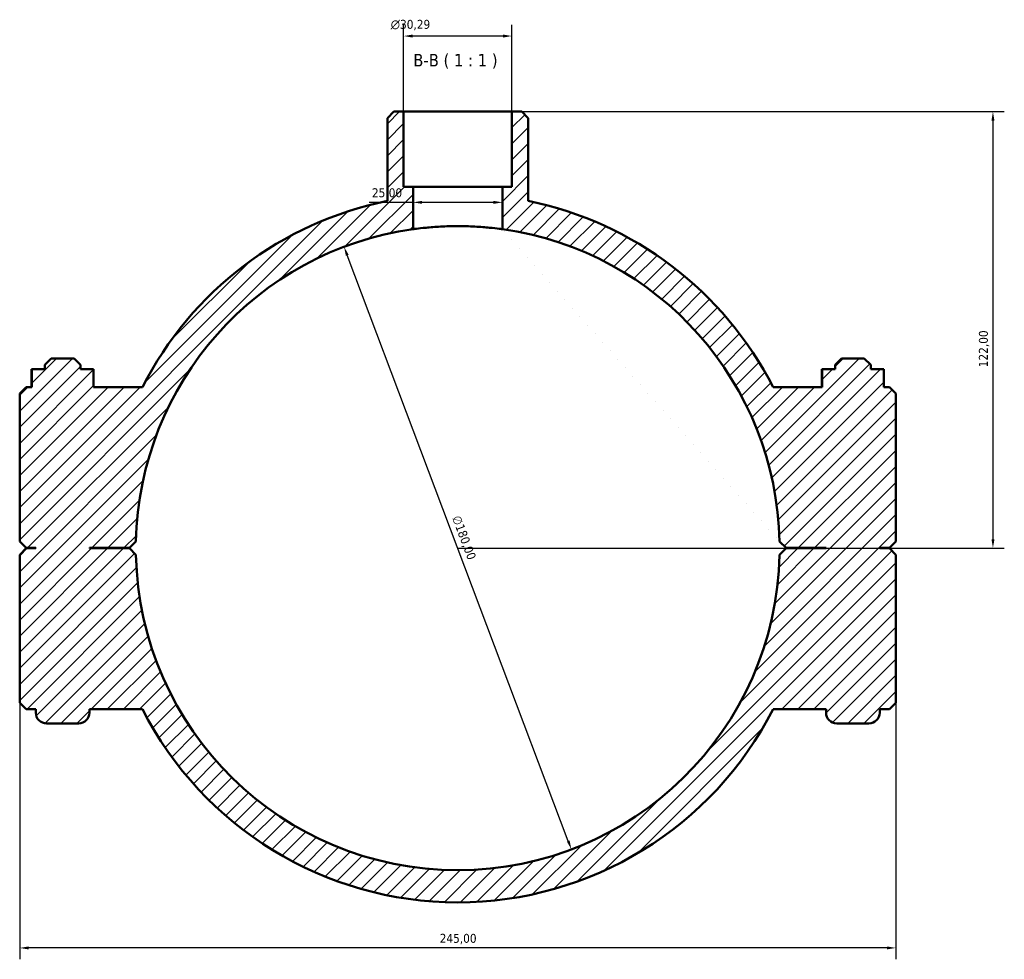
# Model space of a CAD drawing. Header units: millimetres. Extents: x 0 to 1134, y -44 to 1091.
# Tile 8 of 8: x 304 to 579, y 829 to 1091. Entities that reach past the tile are written whole.
import ezdxf

# ---------------------------------------------------------------- set-up
doc = ezdxf.new("R2010")
doc.units = ezdxf.units.MM
for name, color, linetype, lineweight in [('Dimension (ISO)', 7, 'Continuous', 25), ('Hatch (ISO)', 7, 'Continuous', 18), ('Symbol (ISO)', 7, 'Continuous', 25), ('Visible (ISO)', 7, 'Continuous', 50)]:
    doc.layers.add(name, color=color, linetype=linetype, lineweight=lineweight)
doc.styles.add('Label Text (ISO)', font='tahoma.ttf')
doc.styles.add('Note Text (ISO)', font='tahoma.ttf')
doc.dimstyles.new('Default (ISO)', dxfattribs={"dimtxt": 2.5, "dimasz": 2.5, "dimexe": 3.175, "dimexo": 0, "dimgap": 0.762, "dimtad": 1, "dimrnd": 1e-08, "dimzin": 0, "dimtxsty": 'Note Text (ISO)', "dimcen": 0.09, "dimdle": 10, "dimclrd": 256, "dimclre": 256, "dimclrt": 232, "dimazin": 0, "dimtfac": 1.40208, "dimtmove": 0, "dimatfit": 3, "dimfxl": 1, "dimtolj": 1, "dimtzin": 0, "dimlwd": -1, "dimlwe": -1, "dimarcsym": 0})

# ---------------------------------------------------------------- blocks, each defined once
blk = doc.blocks.new('*D11')
at = {"layer": 'Defpoints', "color": 0, "transparency": 16777216}
for p in [(394.75, 1027.99), (458.32, 859.58)]:
    blk.add_point(p, dxfattribs=at)
at = {"layer": 'Dimension (ISO)', "transparency": 16777216}
blk.add_line((457.43, 861.92), (395.63, 1025.65), dxfattribs=at)
blk.add_arc((426.53, 943.79), 90, 82.0164, 112.7017, dxfattribs=at)
for points in [[(396.02, 1025.79), (395.24, 1025.5), (394.75, 1027.99)], [(457.82, 862.07), (457.04, 861.78), (458.32, 859.58)]]:
    blk.add_solid(points, dxfattribs=at)
at = {"layer": 'Dimension (ISO)', "color": 232, "true_color": 0xca0064, "transparency": 16777216, "insert": (427.23, 953.2), "char_height": 2.5, "attachment_point": 1, "rotation": 290.6804, "style": 'Note Text (ISO)'}
blk.add_mtext('\\A1;∅180,00', dxfattribs=at)
blk = doc.blocks.new('*D12')
at = {"layer": 'Defpoints', "color": 0, "transparency": 16777216}
for p in [(441.68, 1065.79), (426.53, 943.79), (576.2, 943.79)]:
    blk.add_point(p, dxfattribs=at)
at = {"layer": 'Dimension (ISO)', "transparency": 16777216}
for p, q in [((441.68, 1065.79), (579.38, 1065.79)), ((576.2, 1063.29), (576.2, 946.29)), ((426.53, 943.79), (579.38, 943.79))]:
    blk.add_line(p, q, dxfattribs=at)
for points in [[(575.78, 1063.29), (576.62, 1063.29), (576.2, 1065.79)], [(575.78, 946.29), (576.62, 946.29), (576.2, 943.79)]]:
    blk.add_solid(points, dxfattribs=at)
at = {"layer": 'Dimension (ISO)', "color": 232, "true_color": 0xca0064, "transparency": 16777216, "insert": (572.27, 994.33), "char_height": 2.5, "attachment_point": 1, "rotation": 90, "style": 'Note Text (ISO)'}
blk.add_mtext('\\A1;122,00', dxfattribs=at)
blk = doc.blocks.new('*D13')
at = {"layer": 'Defpoints', "color": 0, "transparency": 16777216}
for p in [(304.03, 900.59), (549.03, 900.59), (304.03, 832.05)]:
    blk.add_point(p, dxfattribs=at)
at = {"layer": 'Dimension (ISO)', "transparency": 16777216}
for p, q in [((304.03, 900.59), (304.03, 828.87)), ((549.03, 900.59), (549.03, 828.87)), ((546.53, 832.05), (306.53, 832.05))]:
    blk.add_line(p, q, dxfattribs=at)
for points in [[(306.53, 832.46), (306.53, 831.63), (304.03, 832.05)], [(546.53, 832.46), (546.53, 831.63), (549.03, 832.05)]]:
    blk.add_solid(points, dxfattribs=at)
at = {"layer": 'Dimension (ISO)', "color": 232, "true_color": 0xca0064, "transparency": 16777216, "insert": (421.48, 835.98), "char_height": 2.5, "attachment_point": 1, "style": 'Note Text (ISO)'}
blk.add_mtext('\\A1;245,00', dxfattribs=at)
blk = doc.blocks.new('*D14')
at = {"layer": 'Defpoints', "color": 0, "transparency": 16777216}
for p in [(414.03, 1040.42), (414.03, 1040.42), (439.03, 1040.42)]:
    blk.add_point(p, dxfattribs=at)
at = {"layer": 'Dimension (ISO)', "transparency": 16777216}
for p, q in [((414.03, 1040.42), (401.78, 1040.42)), ((436.53, 1040.42), (416.53, 1040.42))]:
    blk.add_line(p, q, dxfattribs=at)
for points in [[(416.53, 1040.84), (416.53, 1040.01), (414.03, 1040.42)], [(436.53, 1040.84), (436.53, 1040.01), (439.03, 1040.42)]]:
    blk.add_solid(points, dxfattribs=at)
at = {"layer": 'Dimension (ISO)', "color": 232, "true_color": 0xca0064, "transparency": 16777216, "insert": (402.54, 1044.36), "char_height": 2.5, "attachment_point": 1, "style": 'Note Text (ISO)'}
blk.add_mtext('\\A1;25,00', dxfattribs=at)
blk = doc.blocks.new('*D15')
at = {"layer": 'Defpoints', "color": 0, "transparency": 16777216}
for p in [(411.39, 1086.91), (411.39, 1065.79), (441.68, 1065.79)]:
    blk.add_point(p, dxfattribs=at)
at = {"layer": 'Dimension (ISO)', "transparency": 16777216}
for p, q in [((411.39, 1065.79), (411.39, 1090.08)), ((441.68, 1065.79), (441.68, 1090.08)), ((439.18, 1086.91), (413.89, 1086.91))]:
    blk.add_line(p, q, dxfattribs=at)
for points in [[(413.89, 1087.32), (413.89, 1086.49), (411.39, 1086.91)], [(439.18, 1087.32), (439.18, 1086.49), (441.68, 1086.91)]]:
    blk.add_solid(points, dxfattribs=at)
at = {"layer": 'Dimension (ISO)', "color": 232, "true_color": 0xca0064, "transparency": 16777216, "insert": (407.8, 1091.43), "char_height": 2.5, "attachment_point": 1, "style": 'Note Text (ISO)'}
blk.add_mtext('\\A1;\\fAIGDT|b0|i0;\\H2.5000;\\ln\\fTahoma|b0|i0;\\H2.5000;30,29', dxfattribs=at)

msp = doc.modelspace()

# ---------------------------------------------------------------- hatches: boundary and pattern name
at = {"layer": 'Hatch (ISO)'}
h = msp.add_hatch(dxfattribs=at)
h.set_pattern_fill('ANSI31', color=256, scale=25.4, style=0)
h.set_pattern_definition([(45, (0, 0), (-2.245064, 2.245064), [])])
edge = h.paths.add_edge_path()
edge.add_line((408.6421, 1065.7851), (406.8421, 1063.9851))
edge.add_line((406.8421, 1063.9851), (406.8421, 1040.8075))
edge.add_ellipse((426.5312, 943.7851), major_axis=(-19.6891, 97.0224), ratio=1, start_angle=0, end_angle=51.492818)
edge.add_line((338.3496, 988.7851), (324.6649, 988.7851))
edge.add_line((324.6649, 988.7851), (324.6649, 993.7851))
edge.add_line((324.6649, 993.7851), (321.0312, 993.7851))
edge.add_line((321.0312, 993.7851), (321.0312, 994.9851))
edge.add_line((321.0312, 994.9851), (319.2312, 996.7851))
edge.add_line((319.2312, 996.7851), (312.8312, 996.7851))
edge.add_line((312.8312, 996.7851), (311.0312, 994.9851))
edge.add_line((311.0312, 994.9851), (311.0312, 993.7851))
edge.add_line((311.0312, 993.7851), (307.3975, 993.7851))
edge.add_line((307.3975, 993.7851), (307.3975, 988.7851))
edge.add_line((307.3975, 988.7851), (305.8312, 988.7851))
edge.add_line((305.8312, 988.7851), (304.0312, 986.9851))
edge.add_line((304.0312, 986.9851), (304.0312, 945.6351))
edge.add_line((304.0312, 945.6351), (305.8312, 943.8351))
edge.add_line((305.8312, 943.8351), (308.5312, 943.8351))
edge.add_line((308.5312, 943.8351), (308.5312, 943.7351))
edge.add_line((308.5312, 943.7351), (305.8312, 943.7351))
edge.add_line((305.8312, 943.7351), (304.0312, 941.9351))
edge.add_line((304.0312, 941.9351), (304.0312, 900.5851))
edge.add_line((304.0312, 900.5851), (305.8312, 898.7851))
edge.add_line((305.8312, 898.7851), (308.5312, 898.7851))
edge.add_line((308.5312, 898.7851), (308.5312, 897.7851))
edge.add_ellipse((311.5312, 897.7851), major_axis=(-3, 0), ratio=1, start_angle=0, end_angle=90)
edge.add_line((311.5312, 894.7851), (320.5312, 894.7851))
edge.add_ellipse((320.5312, 897.7851), major_axis=(0, -3), ratio=1, start_angle=0, end_angle=90)
edge.add_line((323.5312, 897.7851), (323.5312, 898.7851))
edge.add_line((323.5312, 898.7851), (338.3496, 898.7851))
edge.add_ellipse((426.5312, 943.7851), major_axis=(-88.1816, -45), ratio=1, start_angle=0, end_angle=125.928616)
edge.add_line((514.7128, 898.7851), (529.5312, 898.7851))
edge.add_line((529.5312, 898.7851), (529.5312, 897.7851))
edge.add_ellipse((532.5312, 897.7851), major_axis=(-3, 0), ratio=1, start_angle=0, end_angle=90)
edge.add_line((532.5312, 894.7851), (541.5312, 894.7851))
edge.add_ellipse((541.5312, 897.7851), major_axis=(0, -3), ratio=1, start_angle=0, end_angle=90)
edge.add_line((544.5312, 897.7851), (544.5312, 898.7851))
edge.add_line((544.5312, 898.7851), (547.2312, 898.7851))
edge.add_line((547.2312, 898.7851), (549.0312, 900.5851))
edge.add_line((549.0312, 900.5851), (549.0312, 941.9351))
edge.add_line((549.0312, 941.9351), (547.2312, 943.7351))
edge.add_line((547.2312, 943.7351), (544.5312, 943.7351))
edge.add_line((544.5312, 943.7351), (544.5312, 943.8351))
edge.add_line((544.5312, 943.8351), (547.2312, 943.8351))
edge.add_line((547.2312, 943.8351), (549.0312, 945.6351))
edge.add_line((549.0312, 945.6351), (549.0312, 986.9851))
edge.add_line((549.0312, 986.9851), (547.2312, 988.7851))
edge.add_line((547.2312, 988.7851), (545.6649, 988.7851))
edge.add_line((545.6649, 988.7851), (545.6649, 993.7851))
edge.add_line((545.6649, 993.7851), (542.0312, 993.7851))
edge.add_line((542.0312, 993.7851), (542.0312, 994.9851))
edge.add_line((542.0312, 994.9851), (540.2312, 996.7851))
edge.add_line((540.2312, 996.7851), (533.8312, 996.7851))
edge.add_line((533.8312, 996.7851), (532.0312, 994.9851))
edge.add_line((532.0312, 994.9851), (532.0312, 993.7851))
edge.add_line((532.0312, 993.7851), (528.3975, 993.7851))
edge.add_line((528.3975, 993.7851), (528.3975, 988.7851))
edge.add_line((528.3975, 988.7851), (514.7128, 988.7851))
edge.add_ellipse((426.5312, 943.7851), major_axis=(88.1816, 45), ratio=1, start_angle=0, end_angle=51.492818)
edge.add_line((446.2204, 1040.8075), (446.2204, 1063.9851))
edge.add_line((446.2204, 1063.9851), (444.4204, 1065.7851))
edge.add_line((444.4204, 1065.7851), (441.6767, 1065.7851))
edge.add_line((441.6767, 1065.7851), (441.6767, 1044.7851))
edge.add_line((441.6767, 1044.7851), (439.0312, 1044.7851))
edge.add_line((439.0312, 1044.7851), (439.0312, 1032.9129))
edge.add_ellipse((426.5312, 943.7851), major_axis=(12.5, 89.1277), ratio=1, start_angle=279.161322, end_angle=360, ccw=False)
edge.add_line((516.5122, 945.635), (518.3312, 943.8351))
edge.add_line((518.3312, 943.8351), (529.5312, 943.8351))
edge.add_line((529.5312, 943.8351), (529.5312, 943.7351))
edge.add_line((529.5312, 943.7351), (518.3312, 943.7351))
edge.add_line((518.3312, 943.7351), (516.5122, 941.9352))
edge.add_ellipse((426.5312, 943.7851), major_axis=(89.981, -1.8499), ratio=1, start_angle=182.355531, end_angle=360, ccw=False)
edge.add_line((336.5502, 941.9352), (334.7312, 943.7351))
edge.add_line((334.7312, 943.7351), (323.5312, 943.7351))
edge.add_line((323.5312, 943.7351), (323.5312, 943.8351))
edge.add_line((323.5312, 943.8351), (334.7312, 943.8351))
edge.add_line((334.7312, 943.8351), (336.5502, 945.635))
edge.add_ellipse((426.5312, 943.7851), major_axis=(-89.981, 1.8499), ratio=1, start_angle=279.161322, end_angle=360, ccw=False)
edge.add_line((414.0312, 1032.9129), (414.0312, 1044.7851))
edge.add_line((414.0312, 1044.7851), (411.3857, 1044.7851))
edge.add_line((411.3857, 1044.7851), (411.3857, 1065.7851))
edge.add_line((411.3857, 1065.7851), (408.6421, 1065.7851))

# ---------------------------------------------------------------- linework, layer by layer
at = {"layer": 'Visible (ISO)'}
for p, q in [((408.6421, 1065.7851), (406.8421, 1063.9851)), ((411.3857, 1065.7851), (408.6421, 1065.7851)), ((411.3857, 1044.7851), (411.3857, 1065.7851)), ((411.3857, 1065.7851), (441.6767, 1065.7851)), ((444.4204, 1065.7851), (441.6767, 1065.7851)), ((441.6767, 1065.7851), (441.6767, 1044.7851)), ((446.2204, 1063.9851), (444.4204, 1065.7851)), ((406.8421, 1063.9851), (406.8421, 1040.8075)), ((446.2204, 1040.8075), (446.2204, 1063.9851)), ((414.0312, 1044.7851), (411.3857, 1044.7851)), ((414.0312, 1032.9129), (414.0312, 1044.7851)), ((414.0312, 1044.7851), (439.0312, 1044.7851)), ((441.6767, 1044.7851), (439.0312, 1044.7851)), ((439.0312, 1044.7851), (439.0312, 1032.9129)), ((312.8312, 996.7851), (311.0312, 994.9851)), ((319.2312, 996.7851), (312.8312, 996.7851)), ((321.0312, 994.9851), (319.2312, 996.7851)), ((533.8312, 996.7851), (532.0312, 994.9851)), ((540.2312, 996.7851), (533.8312, 996.7851)), ((542.0312, 994.9851), (540.2312, 996.7851)), ((311.0312, 994.9851), (311.0312, 993.7851)), ((321.0312, 993.7851), (321.0312, 994.9851)), ((532.0312, 994.9851), (532.0312, 993.7851)), ((542.0312, 993.7851), (542.0312, 994.9851)), ((307.3711, 993.7851), (307.3975, 993.7851)), ((307.3711, 988.7851), (307.3711, 993.7851)), ((311.0312, 993.7851), (307.3975, 993.7851)), ((307.3975, 993.7851), (307.3975, 988.7851)), ((324.6649, 993.7851), (321.0312, 993.7851)), ((324.6649, 988.7851), (324.6649, 993.7851)), ((324.6649, 993.7851), (324.6913, 993.7851)), ((324.6913, 988.7851), (324.6913, 993.7851)), ((528.3975, 993.7851), (528.3711, 993.7851)), ((528.3711, 988.7851), (528.3711, 993.7851)), ((532.0312, 993.7851), (528.3975, 993.7851)), ((528.3975, 993.7851), (528.3975, 988.7851)), ((545.6649, 993.7851), (542.0312, 993.7851)), ((545.6649, 988.7851), (545.6649, 993.7851)), ((545.6913, 993.7851), (545.6649, 993.7851)), ((545.6913, 988.7851), (545.6913, 993.7851)), ((305.8312, 988.7851), (304.0312, 986.9851)), ((307.3975, 988.7851), (305.8312, 988.7851)), ((338.3496, 988.7851), (324.6649, 988.7851)), ((528.3975, 988.7851), (514.7128, 988.7851)), ((547.2312, 988.7851), (545.6649, 988.7851)), ((549.0312, 986.9851), (547.2312, 988.7851)), ((304.0312, 986.9851), (304.0312, 945.6351)), ((549.0312, 945.6351), (549.0312, 986.9851)), ((304.0312, 945.6351), (305.8312, 943.8351)), ((334.7312, 943.8351), (336.5502, 945.635)), ((516.5122, 945.635), (518.3312, 943.8351)), ((547.2312, 943.8351), (549.0312, 945.6351)), ((305.8312, 943.7351), (304.0312, 941.9351)), ((304.0312, 941.9351), (304.0312, 900.5851)), ((305.8312, 943.8351), (308.5312, 943.8351)), ((308.5312, 943.7351), (305.8312, 943.7351)), ((308.5312, 943.8351), (308.5312, 943.7351)), ((323.5312, 943.7351), (323.5312, 943.8351)), ((323.5312, 943.8351), (334.7312, 943.8351)), ((334.7312, 943.7351), (323.5312, 943.7351)), ((336.5502, 941.9352), (334.7312, 943.7351)), ((518.3312, 943.7351), (516.5122, 941.9352)), ((518.3312, 943.8351), (529.5312, 943.8351)), ((529.5312, 943.7351), (518.3312, 943.7351)), ((529.5312, 943.8351), (529.5312, 943.7351)), ((544.5312, 943.7351), (544.5312, 943.8351)), ((544.5312, 943.8351), (547.2312, 943.8351)), ((547.2312, 943.7351), (544.5312, 943.7351)), ((549.0312, 941.9351), (547.2312, 943.7351)), ((549.0312, 900.5851), (549.0312, 941.9351)), ((304.0312, 900.5851), (305.8312, 898.7851)), ((547.2312, 898.7851), (549.0312, 900.5851)), ((305.8312, 898.7851), (308.5312, 898.7851)), ((308.5312, 898.7851), (308.5312, 897.7851)), ((323.5312, 897.7851), (323.5312, 898.7851)), ((323.5312, 898.7851), (338.3496, 898.7851)), ((514.7128, 898.7851), (529.5312, 898.7851)), ((529.5312, 898.7851), (529.5312, 897.7851)), ((544.5312, 897.7851), (544.5312, 898.7851)), ((544.5312, 898.7851), (547.2312, 898.7851)), ((311.5312, 894.7851), (320.5312, 894.7851)), ((532.5312, 894.7851), (541.5312, 894.7851))]:
    msp.add_line(p, q, dxfattribs=at)
for centre, radius, start, end in [((426.5312, 943.7851), 99, 101.47149, 152.964308), ((426.5312, 943.7851), 99, 27.035692, 78.52851), ((426.5312, 943.7851), 90, 97.983556, 178.822234), ((426.5312, 943.7851), 90, 1.177766, 82.016444), ((426.5312, 943.7851), 90, 181.177766, 358.822234), ((311.5312, 897.7851), 3, 180, 270), ((320.5312, 897.7851), 3, 270, 0), ((426.5312, 943.7851), 99, 207.035692, 332.964308), ((532.5312, 897.7851), 3, 180, 270), ((541.5312, 897.7851), 3, 270, 0)]:
    msp.add_arc(centre, radius, start, end, dxfattribs=at)
msp.add_open_spline([(439.0312, 1032.9129), (439.0312, 1032.9129), (438.7167, 1032.9587), (437.4404, 1033.1238), (436.4787, 1033.2407), (434.2614, 1033.4595), (432.8572, 1033.5758), (429.778, 1033.7398), (428.1029, 1033.7851), (424.9595, 1033.7851), (423.2844, 1033.7398), (420.2053, 1033.5758), (418.801, 1033.4595), (416.5837, 1033.2407), (415.622, 1033.1238), (414.3457, 1032.9587), (414.0312, 1032.9129), (414.0312, 1032.9129)], degree=3, knots=[0, 0, 0, 0, 0.47151654, 0.47151654, 0.94303309, 0.94303309, 1.4145436, 1.4145436, 1.88605412, 1.88605412, 2.35756464, 2.35756464, 2.82907516, 2.82907516, 3.3005917, 3.3005917, 3.77210824, 3.77210824, 3.77210824, 3.77210824], dxfattribs=at)

# ---------------------------------------------------------------- texts
at = {"layer": 'Symbol (ISO)', "insert": (414.0923, 1077.7851), "char_height": 3.5, "attachment_point": 7, "style": 'Label Text (ISO)'}
msp.add_mtext('B-B ( 1 : 1 )', dxfattribs=at)

# ---------------------------------------------------------------- dimensions: what is measured, and where the dimension line sits
at = {"layer": 'Dimension (ISO)'}
dim = msp.add_linear_dim(base=(411.3857, 1086.9069), p1=(441.6767, 1065.7851), p2=(411.3857, 1065.7851), angle=180, text='\\fAIGDT|b0|i0;\\H2.5000;\\ln\\fTahoma|b0|i0;\\H2.5000;<>', dimstyle='Default (ISO)', override={"dimdec": 2, "dimtp": 0, "dimtm": 0, "dimtdec": 2, "dimtofl": 0, "dimatfit": 1}, dxfattribs=at)
dim.commit()
dim.dimension.update_dxf_attribs({"geometry": '*D15', "text_midpoint": (413.3487, 1086.9069), "dimtype": 160})
for base, p1, p2, angle, override, picture, middle in [((576.2016, 943.7851), (441.6767, 1065.7851), (426.5312, 943.7851), 90, {"dimdec": 2, "dimtp": 0, "dimtm": 0, "dimtdec": 2, "dimtofl": 0, "dimatfit": 1}, '*D12', (576.2016, 999.2851)), ((414.0312, 1040.4232), (439.0312, 1040.4232), (414.0312, 1040.4232), 180, {"dimdec": 2, "dimse1": 1, "dimse2": 1, "dimtp": 0, "dimtm": 0, "dimtdec": 2, "dimtofl": 0, "dimatfit": 2}, '*D14', (406.6557, 1040.4232))]:
    dim = msp.add_linear_dim(base=base, p1=p1, p2=p2, angle=angle, dimstyle='Default (ISO)', override=override, dxfattribs=at)
    dim.commit()
    dim.dimension.update_dxf_attribs({"geometry": picture, "text_midpoint": middle, "dimtype": 160})
dim = msp.add_diameter_dim_2p(p1=(458.3152, 859.5843), p2=(394.7472, 1027.986), dimstyle='Default (ISO)', override={"dimdec": 2, "dimlfac": 1, "dimtp": 0, "dimtm": 0, "dimtdec": 2, "dimatfit": 2}, dxfattribs=at)
dim.commit()
dim.dimension.update_dxf_attribs({"geometry": '*D11', "text_midpoint": (425.7773, 945.7823), "dimtype": 163})
dim = msp.add_linear_dim(base=(304.0312, 832.0453), p1=(549.0312, 900.5851), p2=(304.0312, 900.5851), dimstyle='Default (ISO)', override={"dimdec": 2, "dimtp": 0, "dimtm": 0, "dimtdec": 2, "dimtofl": 0, "dimatfit": 1}, dxfattribs=at)
dim.commit()
dim.dimension.update_dxf_attribs({"geometry": '*D13', "text_midpoint": (426.5312, 832.0453), "dimtype": 160})

doc.saveas('drawing.dxf')
